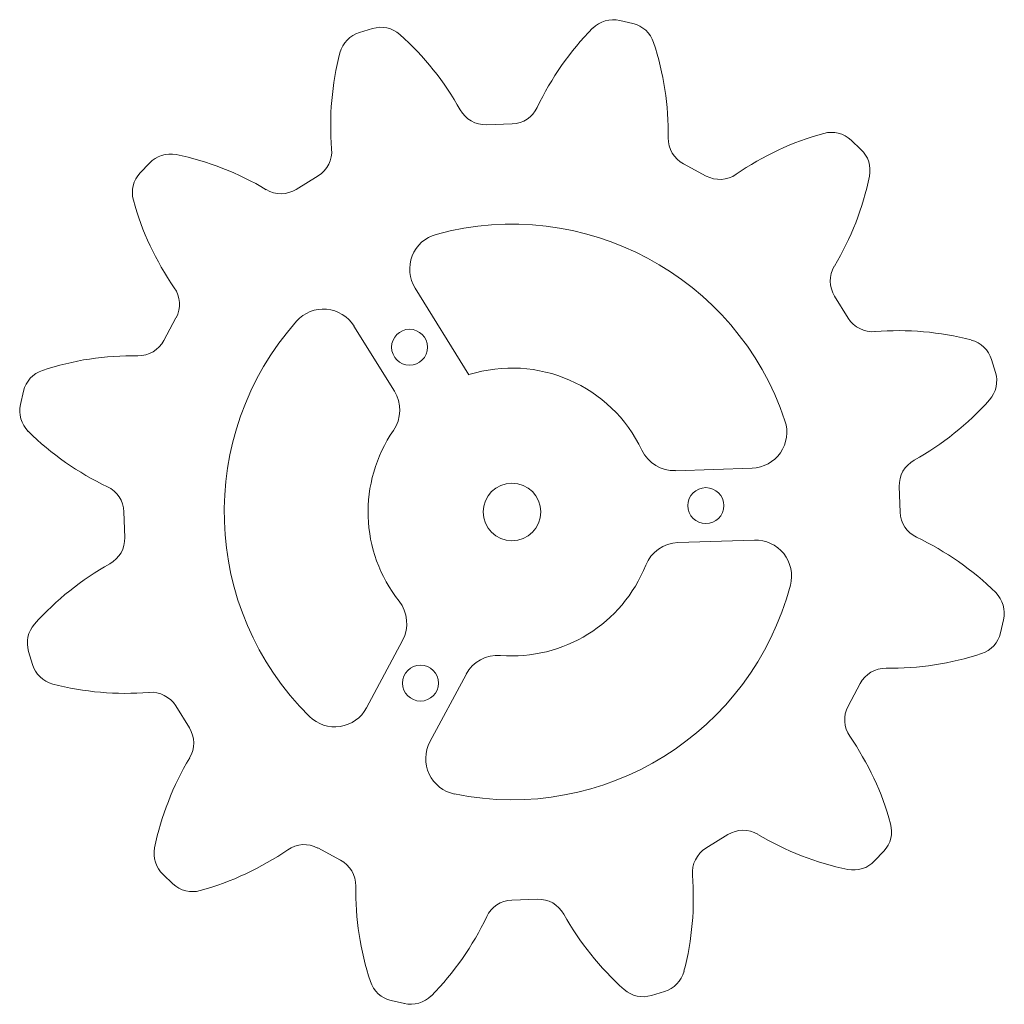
# Model space of a CAD drawing. Header units: millimetres. Extents: x -69 to 68, y -67 to 70.
import ezdxf

# ---------------------------------------------------------------- set-up
doc = ezdxf.new("R2010")
doc.units = ezdxf.units.MM

msp = doc.modelspace()

# ---------------------------------------------------------------- linework, layer by layer
at = {"color": 7, "linetype": 'Continuous', "lineweight": 15}
for p, q in [((16.15, 69.76), (14.32, 70.18)), ((-20.05, 69.06), (-21.85, 68.51)), ((-0.62, 55.81), (-4.21, 55.69)), ((47.84, 52.26), (46.47, 53.55)), ((-51.05, 50.36), (-52.33, 48.99)), ((26.35, 48.56), (23.18, 50.26)), ((-27.59, 48.6), (-30.64, 46.7)), ((-14.11, 32.99), (-6.63, 20.95)), ((46.08, 28.81), (44.18, 31.86)), ((-47.35, 28.86), (-49.04, 25.7)), ((-22.61, 27.71), (-16.99, 18.68)), ((66.54, 21.27), (66, 23.07)), ((-68.54, 18.66), (-68.97, 16.83)), ((32.71, 7.96), (22.09, 7.61)), ((53.29, 1.84), (53.17, 5.42)), ((-54.59, 1.9), (-54.47, -1.69)), ((33.04, -2.03), (22.42, -2.38)), ((67.24, -14.93), (67.67, -13.1)), ((-20.87, -25.36), (-15.86, -15.98)), ((-67.84, -17.53), (-67.3, -19.33)), ((-12.05, -30.07), (-7.04, -20.7)), ((46.05, -25.13), (47.74, -21.96)), ((-47.38, -25.08), (-45.48, -28.13)), ((26.29, -44.86), (29.34, -42.97)), ((-27.65, -44.83), (-24.48, -46.52)), ((49.75, -46.62), (51.03, -45.25)), ((-49.14, -48.53), (-47.77, -49.82)), ((-0.68, -52.07), (2.91, -51.96)), ((18.75, -65.33), (20.55, -64.78)), ((-17.44, -66.02), (-15.61, -66.45))]:
    msp.add_line(p, q, dxfattribs=at)
for centre, radius in [((-14.88, 24.76), 2.5), ((-0.65, 1.87), 4), ((26.29, 2.75), 2.5), ((-13.36, -21.91), 2.5)]:
    msp.add_circle(centre, radius, dxfattribs=at)
for centre, radius, start, end in [((13.41, 66.29), 4, 76.8746, 135.3781), ((-20.69, 64.69), 4, 106.8746, 165.3781), ((-18.89, 65.23), 4, 48.371, 106.8746), ((39.03, 41), 40, 135.3781, 154.7013), ((15.24, 65.86), 4, 18.371, 76.8746), ((-42.8, 38.32), 40, 29.0478, 48.371), ((-18.93, 54.52), 40, 359.0478, 18.371), ((14.15, 55.6), 40, 165.3781, 184.7013), ((-4.34, 59.69), 4, 209.0478, 271.8746), ((-0.75, 59.8), 4, 271.8746, 334.7013), ((25.07, 53.78), 4, 179.0478, 241.8746), ((53.28, 15.92), 40, 105.3781, 124.7013), ((43.74, 50.63), 4, 46.8746, 105.3781), ((-29.7, 51.99), 4, 301.8746, 4.7013), ((45.11, 49.34), 4, 348.371, 46.8746), ((-48.13, 47.62), 4, 78.371, 136.8746), ((-55.38, 12.36), 40, 59.0478, 78.371), ((-49.41, 46.25), 4, 136.8746, 195.3781), ((28.23, 52.09), 4, 241.8746, 304.7013), ((9.85, 56.6), 40, 329.0478, 348.371), ((-32.75, 50.1), 4, 239.0478, 301.8746), ((-14.7, 55.8), 40, 195.3781, 214.7013), ((-0.65, 1.87), 40, 18.4761, 105.273), ((-9.87, 35.63), 5, 105.273, 211.8746), ((47.58, 33.97), 4, 149.0478, 211.8746), ((-50.87, 30.75), 4, 331.8746, 34.7013), ((-26.85, 25.07), 5, 31.8746, 138.4761), ((49.48, 30.92), 4, 211.8746, 274.7013), ((-0.65, 1.87), 40, 138.4761, 225.273), ((53.08, -12.93), 40, 75.3781, 94.7013), ((-52.57, 27.58), 4, 269.0478, 331.8746), ((62.17, 21.9), 4, 16.8746, 75.3781), ((-53.3, -16.41), 40, 89.0478, 108.371), ((-64.64, 17.75), 4, 108.371, 166.8746), ((-0.65, 1.87), 20, 25.4527, 107.397), ((62.72, 20.11), 4, 318.371, 16.8746), ((-21.24, 16.04), 5, 325.4527, 31.8746), ((-65.07, 15.92), 4, 166.8746, 225.3781), ((35.81, 44.02), 40, 299.0478, 318.371), ((32.55, 12.96), 5, 271.8746, 18.4761), ((-39.78, 41.55), 40, 225.3781, 244.7013), ((-0.65, 1.87), 20, 145.4527, 218.2964), ((21.92, 12.61), 5, 205.4527, 271.8746), ((57.17, 5.56), 4, 119.0478, 181.8746), ((-58.59, 1.77), 4, 1.8746, 64.7013), ((57.29, 1.97), 4, 181.8746, 244.7013), ((-58.47, -1.82), 4, 299.0478, 1.8746), ((22.58, -7.38), 5, 91.8746, 158.2964), ((33.2, -7.03), 5, 345.273, 91.8746), ((38.49, -37.81), 40, 45.3781, 64.7013), ((-37.11, -40.29), 40, 119.0478, 138.371), ((-0.65, 1.87), 20, 265.4527, 338.2964), ((-0.65, 1.87), 40, 258.4761, 345.273), ((63.77, -12.19), 4, 346.8746, 45.3781), ((-20.27, -13.63), 5, 331.8746, 38.2964), ((-64.01, -16.37), 4, 138.371, 196.8746), ((63.35, -14.02), 4, 288.371, 346.8746), ((-2.63, -23.05), 5, 85.4527, 151.8746), ((52, 20.15), 40, 269.0478, 288.371), ((-63.47, -18.17), 4, 196.8746, 255.3781), ((51.27, -23.85), 4, 89.0478, 151.8746), ((-54.38, 16.66), 40, 255.3781, 274.7013), ((-50.77, -27.19), 4, 31.8746, 94.7013), ((-25.28, -23), 5, 225.273, 331.8746), ((49.58, -27.02), 4, 151.8746, 214.7013), ((-48.88, -30.24), 4, 329.0478, 31.8746), ((-7.64, -32.43), 5, 151.8746, 258.4761), ((13.4, -52.06), 40, 15.3781, 34.7013), ((-11.14, -52.87), 40, 149.0478, 168.371), ((31.46, -46.36), 4, 59.0478, 121.8746), ((48.11, -42.52), 4, 316.8746, 15.3781), ((54.09, -8.63), 40, 239.0478, 258.371), ((-46.4, -45.61), 4, 168.371, 226.8746), ((-54.58, -12.18), 40, 285.3781, 304.7013), ((-29.53, -48.36), 4, 61.8746, 124.7013), ((28.41, -48.26), 4, 121.8746, 184.7013), ((-26.36, -50.05), 4, 359.0478, 61.8746), ((46.83, -43.89), 4, 258.371, 316.8746), ((-15.45, -51.87), 40, 345.3781, 4.7013), ((-45.03, -46.9), 4, 226.8746, 285.3781), ((17.63, -50.78), 40, 179.0478, 198.371), ((3.04, -55.95), 4, 29.0478, 91.8746), ((-0.55, -56.07), 4, 91.8746, 154.7013), ((-40.33, -37.27), 40, 315.3781, 334.7013), ((41.51, -34.59), 40, 209.0478, 228.371), ((19.39, -60.95), 4, 286.8746, 345.3781), ((-16.54, -62.13), 4, 198.371, 256.8746), ((-14.71, -62.56), 4, 256.8746, 315.3781), ((17.59, -61.5), 4, 228.371, 286.8746)]:
    msp.add_arc(centre, radius, start, end, dxfattribs=at)

doc.saveas('drawing.dxf')
